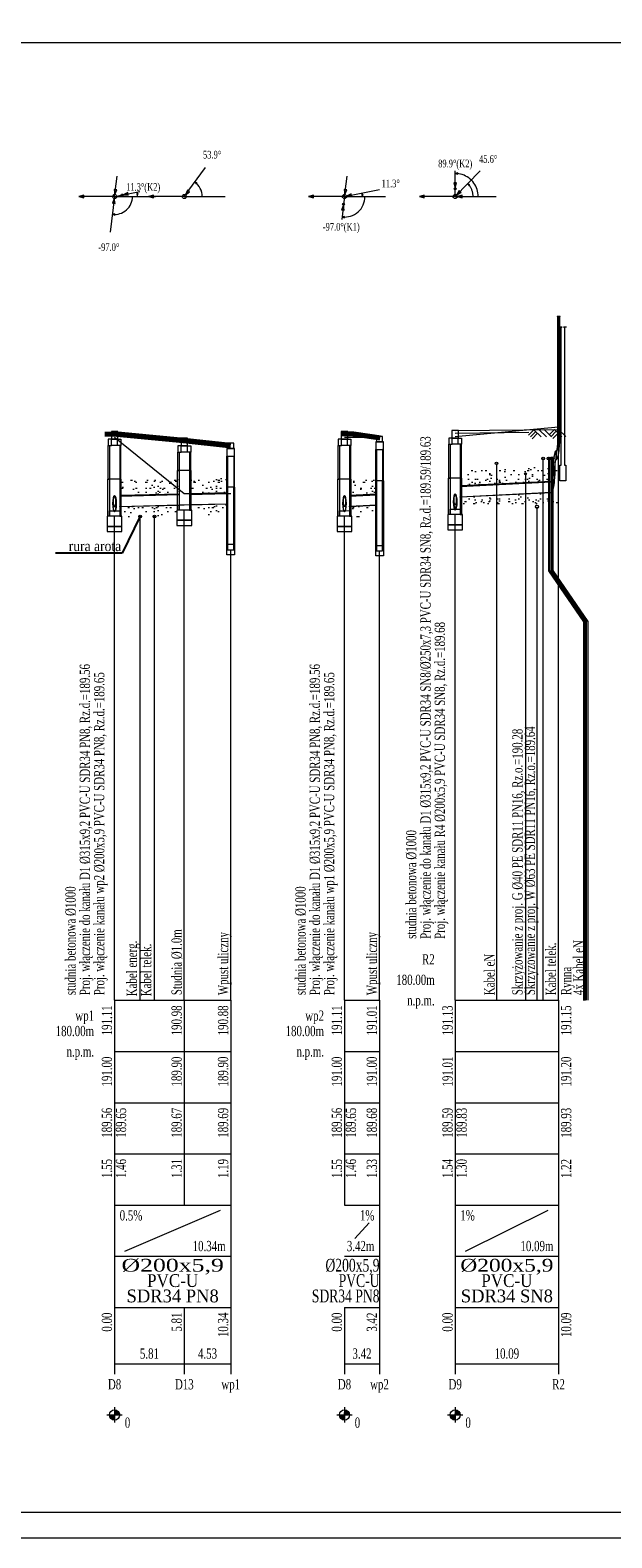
# Model space of a CAD drawing. Header units: metres. Extents: x 179 to 4242, y -694 to 805.
# Tile 5 of 25: x 939 to 1053, y -302 to -8. Entities that reach past the tile are written whole.
import ezdxf
from ezdxf import colors
from ezdxf.entities.mleader import LeaderData, LeaderLine
from ezdxf.enums import TextEntityAlignment as Align
from ezdxf.math import Vec2, Vec3

# ---------------------------------------------------------------- set-up
doc = ezdxf.new("R2010")
doc.units = ezdxf.units.M
doc.header["$LTSCALE"] = 2
for name, color, linetype, lineweight in [('Budynki', 7, 'Continuous', 0), ('Liczby', 7, 'Continuous', 0), ('Linie_opisowe', 7, 'Continuous', 0), ('Linie_tabeli', 7, 'Continuous', 0), ('Odcinki', 7, 'Continuous', 20), ('Opis_PZ', 7, 'Continuous', 0), ('Opis_skrz', 1, 'Continuous', 0), ('Opis_uzbr_n', 7, 'Continuous', 0), ('Opis_wl', 7, 'Continuous', 0), ('Osie', 7, 'Continuous', 0), ('Podsypki', 7, 'Continuous', 0), ('Teren_istn', 3, 'Continuous', 0), ('Teren_proj', 7, 'Continuous', 0), ('Uzbr_nadz', 7, 'Continuous', 0), ('Uzbr_podz', 7, 'Continuous', 0), ('warstwa_nr_0', 8, 'Continuous', 0), ('Wezly', 7, 'Continuous', 0), ('Wymiary', 7, 'Continuous', 0)]:
    doc.layers.add(name, color=color, linetype=linetype, lineweight=lineweight)
doc.styles.add('Garamond', font='GARA.TTF')
doc.styles.get("Standard").update_dxf_attribs({"font": 'GARA.TTF', "width": 0.8})
pattern_1 = [(0, (0, 594), (15.24, 3.81), [-1.905, 0, -5.715, 0]), (0, (0, 594.1905), (15.24, 3.81), [-0.762, 0, -2.667, 0, -1.3716, 0, -5.715, 0]), (0, (0, 594.381), (15.24, 3.81), [-0.381, 0, -1.905, 0, -1.905, 0, -4.191, 0, -1.3716, 0]), (0, (0, 594.5715), (15.24, 3.81), [-1.3716, 0, -6.096, 0]), (0, (0, 594.762), (15.24, 3.81), [-4.572, 0, -4.572, 0]), (0, (0, 594.9525), (15.24, 3.81), [-6.477, 0]), (0, (0, 595.143), (15.24, 3.81), [-1.905, 0, -8.382, 0]), (0, (0, 595.3335), (15.24, 3.81), [-2.667, 0, -1.524, 0]), (0, (0, 595.524), (15.24, 3.81), [-3.81, 0]), (0, (0, 595.905), (15.24, 3.81), [-0.5334, 0, -5.715, 0, -3.429, 0]), (0, (0, 596.0955), (15.24, 3.81), [-0.762, 0, -0.0762, 0, -1.905, 0]), (0, (0, 596.286), (15.24, 3.81), [-0.381, 0, -4.953, 0, -5.715, 0]), (0, (0, 596.4765), (15.24, 3.81), [-3.81, 0]), (0, (0, 596.667), (15.24, 3.81), [-1.905, 0, -8.001, 0]), (0, (0, 597.048), (15.24, 3.81), [-9.144, 0]), (0, (0, 597.2385), (15.24, 3.81), [-1.905, 0, -0.1524, 0, -2.667, 0]), (0, (0, 597.429), (15.24, 3.81), [-0.5334, 0, -3.81, 0, -1.524, 0, -2.667, 0, -3.048, 0]), (0, (0, 597.6195), (15.24, 3.81), [-1.143, 0, -1.524, 0, -3.81, 0, -0.1524, 0, -1.905, 0]), (0, (0, 597.81), (15.24, 3.81), [-3.81, 0])]

# ---------------------------------------------------------------- blocks, each defined once
blk = doc.blocks.new('_None')

msp = doc.modelspace()

# ---------------------------------------------------------------- hatches: boundary and pattern name
at = {"layer": 'Podsypki'}
h = msp.add_hatch(dxfattribs=at)
h.set_pattern_fill('SCREED', color=256, scale=0.3, style=0)
h.set_pattern_definition(pattern_1)
h.paths.add_polyline_path([(1023.289, -96.521), (1029.159, -96.227), (1029.159, -93.227), (1023.289, -93.521)])
h = msp.add_hatch(dxfattribs=at)
h.set_pattern_fill('SCREED', color=256, scale=0.3, style=0)
h.set_pattern_definition(pattern_1)
h.paths.add_polyline_path([(1029.159, -96.227), (1030.049, -96.183), (1030.049, -93.183), (1029.159, -93.227)])
h = msp.add_hatch(dxfattribs=at)
h.set_pattern_fill('SCREED', color=256, scale=0.3, style=0)
h.set_pattern_definition(pattern_1)
h.paths.add_polyline_path([(1035.701, -95.9), (1040.749, -95.648), (1040.749, -92.648), (1030.049, -93.183), (1030.049, -96.183)])
h.paths.add_polyline_path([(1035.109, -93.901, -2.4142136), (1035.359, -93.651, -0.4142136)], flags=16)
h.paths.add_polyline_path([(1035.701, -94.348, -2.4142136), (1035.892, -94.157, -0.4142136)], flags=16)
h = msp.add_hatch(dxfattribs=at)
h.set_pattern_fill('SCREED', color=256, scale=0.3, style=0)
h.set_pattern_definition(pattern_1)
h.paths.add_polyline_path([(1042.157, -95.578), (1042.157, -92.578), (1041.424, -92.614), (1041.422, -92.75), (1041.422, -94.495), (1041.414, -94.976), (1041.392, -95.445), (1041.377, -95.619), (1041.361, -95.617)])
h = msp.add_hatch(dxfattribs=at)
h.set_pattern_fill('SCREED', color=256, scale=0.3, style=0)
h.paths.add_polyline_path([(956.775, -98.415), (967.755, -98.14), (967.755, -96.934), (965.6, -95.194), (956.775, -95.415)])
h.paths.add_polyline_path([(967.755, -100.34), (956.775, -100.615), (956.775, -102.411), (956.895, -102.411), (956.895, -102.615), (967.635, -102.34), (967.635, -101.232), (967.635, -101.207), (967.755, -101.207)])
h.paths.add_polyline_path([(977.348, -100.1), (970.395, -100.274), (970.395, -101.207), (970.515, -101.207), (970.515, -102.274), (977.276, -102.1), (977.348, -102.1)])
h.paths.add_polyline_path([(977.348, -97.9), (977.348, -94.9), (970.395, -95.074), (970.395, -98), (973.361, -98)])
h.paths.add_polyline_path([(967.755, -95.14), (965.6, -95.194), (967.755, -96.934)])
h = msp.add_hatch(dxfattribs=at)
h.set_pattern_fill('SCREED', color=256, scale=0.3, style=0)
h.paths.add_polyline_path([(1001.676, -98.382), (1006.4, -98.146), (1006.4, -95.145), (1001.676, -95.382)])
h.paths.add_polyline_path([(1006.4, -100.346), (1001.676, -100.582), (1001.676, -102.411), (1001.796, -102.411), (1001.796, -102.582), (1006.328, -102.346), (1006.4, -102.346)])
h = msp.add_hatch(dxfattribs=at)
h.set_pattern_fill('SCREED', color=256, scale=0.3, style=0)
h.set_pattern_definition(pattern_1)
h.paths.add_polyline_path([(1029.159, -98.428), (1023.289, -98.721), (1023.289, -100.721), (1023.409, -100.721), (1029.159, -100.432)])
h = msp.add_hatch(dxfattribs=at)
h.set_pattern_fill('SCREED', color=256, scale=0.3, style=0)
h.set_pattern_definition(pattern_1)
h.paths.add_polyline_path([(1035.109, -98.13), (1030.049, -98.383), (1030.049, -100.387), (1035.109, -100.132)])
h = msp.add_hatch(dxfattribs=at)
h.set_pattern_fill('SCREED', color=256, scale=0.3, style=0)
h.set_pattern_definition(pattern_1)
h.paths.add_polyline_path([(1035.701, -98.1), (1035.109, -98.13), (1035.109, -100.132), (1035.701, -100.102)])
h = msp.add_hatch(dxfattribs=at)
h.set_pattern_fill('SCREED', color=256, scale=0.3, style=0)
h.set_pattern_definition(pattern_1)
h.paths.add_polyline_path([(1040.749, -97.848), (1035.701, -98.1), (1035.701, -100.102), (1040.749, -99.848)])
h = msp.add_hatch(dxfattribs=at)
h.set_pattern_fill('SCREED', color=256, scale=0.3, style=0)
h.set_pattern_definition(pattern_1)
h.paths.add_polyline_path([(1042.157, -99.778), (1042.157, -97.778), (1041.029, -97.834), (1041.029, -99.834)])

# ---------------------------------------------------------------- linework, layer by layer
at = {"layer": 'Budynki'}
msp.add_lwpolyline([(1043.692, -65.5), (1043.092, -65.5), (1043.292, -65.5), (1043.292, -92.5), (1043.592, -92.5), (1043.592, -95.5), (1042.992, -95.5), (1042.992, -95.5), (1042.392, -95.5), (1042.392, -92.5), (1042.692, -92.5), (1042.692, -65.5), (1042.892, -65.5), (1042.292, -65.5)], dxfattribs=at)
at = {"layer": 'Liczby'}
for p, q in [((955.455, -276.5), (955.455, -279.5)), ((1000.356, -276.5), (1000.356, -279.5)), ((1021.969, -276.5), (1021.969, -279.5)), ((953.955, -278), (956.955, -278)), ((954.457, -278.07), (956.452, -277.93)), ((954.465, -278.139), (956.445, -277.861)), ((954.477, -278.208), (956.433, -277.792)), ((954.494, -278.276), (956.416, -277.724)), ((954.515, -278.342), (956.395, -277.658)), ((954.541, -278.407), (956.368, -277.593)), ((954.572, -278.469), (956.338, -277.531)), ((954.607, -278.53), (956.303, -277.47)), ((954.646, -278.588), (956.264, -277.412)), ((954.689, -278.643), (956.221, -277.357)), ((954.736, -278.695), (956.174, -277.305)), ((954.786, -278.743), (956.124, -277.257)), ((954.839, -278.788), (956.071, -277.212)), ((954.896, -278.829), (956.014, -277.171)), ((954.955, -278.866), (955.955, -277.134)), ((955.016, -278.899), (955.893, -277.101)), ((955.08, -278.927), (955.829, -277.073)), ((955.146, -278.951), (955.764, -277.049)), ((955.213, -278.97), (955.697, -277.03)), ((955.281, -278.985), (955.628, -277.015)), ((955.35, -278.995), (955.559, -277.005)), ((955.42, -278.999), (955.49, -277.001)), ((998.856, -278), (1001.856, -278)), ((999.359, -278.07), (1001.354, -277.93)), ((999.366, -278.139), (1001.347, -277.861)), ((999.378, -278.208), (1001.334, -277.792)), ((999.395, -278.276), (1001.318, -277.724)), ((999.417, -278.342), (1001.296, -277.658)), ((999.443, -278.407), (1001.27, -277.593)), ((999.473, -278.469), (1001.239, -277.531)), ((999.508, -278.53), (1001.204, -277.47)), ((999.547, -278.588), (1001.165, -277.412)), ((999.59, -278.643), (1001.122, -277.357)), ((999.637, -278.695), (1001.076, -277.305)), ((999.687, -278.743), (1001.025, -277.257)), ((999.741, -278.788), (1000.972, -277.212)), ((999.797, -278.829), (1000.916, -277.171)), ((999.856, -278.866), (1000.856, -277.134)), ((999.918, -278.899), (1000.795, -277.101)), ((999.982, -278.927), (1000.731, -277.073)), ((1000.047, -278.951), (1000.665, -277.049)), ((1000.114, -278.97), (1000.598, -277.03)), ((1000.183, -278.985), (1000.53, -277.015)), ((1000.252, -278.995), (1000.461, -277.005)), ((1000.321, -278.999), (1000.391, -277.001)), ((1020.469, -278), (1023.469, -278)), ((1020.971, -278.07), (1022.966, -277.93)), ((1020.978, -278.139), (1022.959, -277.861)), ((1020.991, -278.208), (1022.947, -277.792)), ((1021.007, -278.276), (1022.93, -277.724)), ((1021.029, -278.342), (1022.908, -277.658)), ((1021.055, -278.407), (1022.882, -277.593)), ((1021.086, -278.469), (1022.852, -277.531)), ((1021.121, -278.53), (1022.817, -277.47)), ((1021.16, -278.588), (1022.778, -277.412)), ((1021.203, -278.643), (1022.735, -277.357)), ((1021.249, -278.695), (1022.688, -277.305)), ((1021.3, -278.743), (1022.638, -277.257)), ((1021.353, -278.788), (1022.584, -277.212)), ((1021.409, -278.829), (1022.528, -277.171)), ((1021.469, -278.866), (1022.469, -277.134)), ((1021.53, -278.899), (1022.407, -277.101)), ((1021.594, -278.927), (1022.343, -277.073)), ((1021.66, -278.951), (1022.278, -277.049)), ((1021.727, -278.97), (1022.211, -277.03)), ((1021.795, -278.985), (1022.142, -277.015)), ((1021.864, -278.995), (1022.073, -277.005)), ((1021.934, -278.999), (1022.004, -277.001))]:
    msp.add_line(p, q, dxfattribs=at)
for centre in [(955.455, -278), (1000.356, -278), (1021.969, -278)]:
    msp.add_circle(centre, 1, dxfattribs=at)
at = {"layer": 'Linie_opisowe'}
for points in [[(1040.189, -91.182), (1040.189, -113.092), (1046.997, -123.092), (1046.997, -197.052)], [(1040.469, -91.156), (1040.469, -113.066), (1047.277, -123.066), (1047.277, -197.026)], [(1040.749, -91.13), (1040.749, -113.04), (1047.557, -123.04), (1047.557, -197)], [(1041.029, -91.104), (1041.029, -113.04), (1047.857, -123.04), (1047.857, -197)], [(1030.049, -92.118), (1030.049, -197)], [(1035.701, -94.157), (1035.701, -197)], [(1037.941, -100.593), (1037.941, -197)]]:
    msp.add_lwpolyline(points, dxfattribs=at)
at = {"layer": 'Linie_tabeli'}
for p, q in [((955.455, -197), (978.14, -197)), ((955.455, -197), (955.455, -207)), ((955.455, -197), (955.455, -268)), ((969.075, -197), (969.075, -207)), ((978.14, -197), (978.14, -207)), ((978.14, -197), (978.14, -268)), ((1000.356, -197), (1007.192, -197)), ((1000.356, -197), (1000.356, -207)), ((1000.356, -197), (1000.356, -237)), ((1007.192, -197), (1007.192, -207)), ((1007.192, -197), (1007.192, -268)), ((1021.969, -197), (1042.157, -197)), ((1021.969, -197), (1021.969, -207)), ((1021.969, -197), (1021.969, -268)), ((1042.157, -197), (1042.157, -207)), ((1042.157, -197), (1042.157, -268)), ((955.455, -207), (978.14, -207)), ((955.455, -207), (955.455, -237)), ((969.075, -207), (969.075, -237)), ((978.14, -207), (978.14, -237)), ((1000.356, -207), (1007.192, -207)), ((1000.356, -207), (1000.356, -237)), ((1007.192, -207), (1007.192, -237)), ((1021.969, -207), (1042.157, -207)), ((1021.969, -207), (1021.969, -237)), ((1042.157, -207), (1042.157, -237)), ((955.455, -217), (978.14, -217)), ((1000.356, -217), (1007.192, -217)), ((1021.969, -217), (1042.157, -217)), ((955.455, -227), (978.14, -227)), ((1000.356, -227), (1007.192, -227)), ((1021.969, -227), (1042.157, -227)), ((955.455, -237), (978.14, -237)), ((955.455, -237), (955.455, -247)), ((957.455, -246), (976.14, -238)), ((978.14, -237), (978.14, -247)), ((1000.356, -237), (1007.192, -237)), ((1021.969, -237), (1042.157, -237)), ((1021.969, -237), (1021.969, -247)), ((1023.969, -246), (1040.157, -238)), ((1042.157, -237), (1042.157, -247)), ((1002.356, -243.5), (1005.192, -240.5)), ((955.455, -247), (978.14, -247)), ((978.14, -247), (978.14, -257)), ((1000.356, -247), (1007.192, -247)), ((1007.192, -247), (1007.192, -257)), ((1021.969, -247), (1042.157, -247)), ((1042.157, -247), (1042.157, -257)), ((955.455, -257), (978.14, -257)), ((955.455, -257), (955.455, -270)), ((969.075, -257), (969.075, -270)), ((978.14, -257), (978.14, -270)), ((1000.356, -257), (1007.192, -257)), ((1000.356, -257), (1000.356, -270)), ((1000.356, -257), (1000.356, -268)), ((1007.192, -257), (1007.192, -270)), ((1021.969, -257), (1042.157, -257)), ((1021.969, -257), (1021.969, -270)), ((1042.157, -257), (1042.157, -270)), ((955.455, -268), (978.14, -268)), ((1000.356, -268), (1007.192, -268)), ((1021.969, -268), (1042.157, -268))]:
    msp.add_line(p, q, dxfattribs=at)
msp.add_lwpolyline([(521.299, -297), (1571.787, -297), (1571.787, -10), (521.299, -10)], close=True, dxfattribs=at)
for points in [[(1042.157, -197), (1042.157, -85.5)], [(1039.157, -197), (1039.157, -91.182)], [(955.455, -197), (955.455, -102.431)], [(960.455, -197), (960.455, -102.431)], [(960.455, -197), (960.455, -102.431)], [(963.255, -197), (963.255, -102.431)], [(969.075, -197), (969.075, -101.232)], [(1000.356, -197), (1000.356, -102.431)], [(1021.969, -197), (1021.969, -102.107)], [(978.14, -197), (978.14, -108.981)], [(1007.192, -197), (1007.192, -109.206)]]:
    msp.add_lwpolyline(points, dxfattribs=at)
at = {"layer": 'Odcinki'}
for points in [[(1022.969, -96.637), (1040.807, -95.745), (1040.807, -95.645), (1022.969, -96.537)], [(956.455, -98.523), (968.075, -98.232), (968.075, -98.132), (956.455, -98.423)], [(970.075, -98.182), (977.54, -97.995), (977.54, -97.895), (970.075, -98.082)], [(970.075, -100.182), (977.54, -99.995), (977.54, -100.096), (970.075, -100.282)], [(1001.356, -98.498), (1006.592, -98.236), (1006.592, -98.136), (1001.356, -98.398)], [(1022.969, -98.637), (1040.807, -97.745), (1040.807, -97.845), (1022.969, -98.737)], [(956.455, -100.523), (968.075, -100.232), (968.075, -100.332), (956.455, -100.623)], [(1001.356, -100.498), (1006.592, -100.236), (1006.592, -100.336), (1001.356, -100.598)]]:
    msp.add_lwpolyline(points, close=True, dxfattribs=at)
at = {"layer": 'Opis_wl'}
for centre, major_axis, ratio in [((955.455, -99.98), (0, -1.575), 0.2), ((955.455, -99.98), (0, -1.432), 0.2000279), ((955.455, -99.548), (0, -1.1), 0.2), ((955.455, -99.548), (0, -1), 0.2), ((1000.356, -99.98), (0, -1.575), 0.2), ((1000.356, -99.98), (0, -1.432), 0.2000279), ((1000.356, -99.548), (0, -1.1), 0.2), ((1000.356, -99.548), (0, -1), 0.2), ((1021.969, -99.655), (0, -1.575), 0.2), ((1021.969, -99.655), (0, -1.432), 0.2), ((1021.969, -99.473), (0, -1.375), 0.2), ((1021.969, -99.473), (0, -1.25), 0.2), ((1021.969, -99.223), (0, -1.1), 0.2), ((1021.969, -99.223), (0, -1), 0.2)]:
    msp.add_ellipse(centre, major_axis=major_axis, ratio=ratio, dxfattribs=at)
at = {"layer": 'Osie'}
for p, q in [((955.455, -40), (963.455, -40)), ((969.075, -40), (977.075, -40)), ((1000.356, -40), (1008.356, -40)), ((1021.969, -40), (1029.969, -40))]:
    msp.add_line(p, q, dxfattribs=at)
at = {"layer": 'Teren_istn'}
for points in [[(1021.969, -86.864), (1042.157, -85)], [(955.455, -87), (969.075, -98), (978.14, -98)], [(1000.356, -87), (1007.192, -87)]]:
    msp.add_lwpolyline(points, dxfattribs=at)
at = {"layer": 'Teren_proj'}
for points in [[(955.455, -85.9), (969.075, -87.2), (978.14, -88.2)], [(1000.356, -85.9), (1007.192, -86.9)], [(1021.969, -85.7), (1042.157, -85.5)]]:
    msp.add_lwpolyline(points, dxfattribs=at)
at = {"layer": 'Uzbr_nadz'}
for p, q in [((1037.349, -85.548), (1036.299, -86.619)), ((1037.706, -85.898), (1036.656, -86.969)), ((1038.063, -86.248), (1037.013, -87.319)), ((1037.349, -85.548), (1038.777, -86.948)), ((1038.349, -85.538), (1039.777, -86.938)), ((1039.349, -85.528), (1040.777, -86.928)), ((1041.349, -85.508), (1040.299, -86.579)), ((1041.706, -85.858), (1040.656, -86.929)), ((1042.063, -86.208), (1041.013, -87.279)), ((1041.349, -85.508), (1042.777, -86.908)), ((1042.129, -85.5), (1043.557, -86.9))]:
    msp.add_line(p, q, dxfattribs=at)
at = {"layer": 'Uzbr_nadz', "const_width": 1}
for points in [[(953.551, -86.4), (955.455, -86.4), (969.075, -87.7), (978.14, -88.7)], [(999.649, -86.35), (1001.866, -86.35), (1007.329, -87.149)]]:
    msp.add_lwpolyline(points, dxfattribs=at)
at = {"layer": 'Uzbr_nadz'}
msp.add_lwpolyline([(1021.969, -86.2), (1036.349, -86.058)], dxfattribs=at)
at = {"layer": 'Uzbr_podz'}
for centre, radius in [((1039.157, -91.182), 0.25), ((1040.189, -91.182), 0.25), ((1040.469, -91.156), 0.25), ((1040.749, -91.13), 0.25), ((1041.029, -91.104), 0.25), ((1030.049, -92.118), 0.25), ((1035.701, -94.157), 0.2), ((1035.701, -94.157), 0.191), ((960.455, -102.485), 0.25), ((963.255, -102.485), 0.25), ((1037.941, -100.593), 0.315), ((1037.941, -100.593), 0.3)]:
    msp.add_circle(centre, radius, dxfattribs=at)
at = {"layer": 'warstwa_nr_0'}
msp.add_lwpolyline([(496.299, -302), (1576.787, -302), (1576.787, -5), (496.299, -5)], close=True, dxfattribs=at)
at = {"layer": 'Wezly'}
for p, q in [((956.055, -87.4), (954.855, -87.4)), ((1000.956, -87.4), (999.756, -87.4)), ((1022.569, -87.2), (1021.369, -87.2)), ((1041.977, -88.25), (1042.337, -88.25)), ((956.055, -88.6), (954.855, -88.6)), ((969.675, -88.7), (968.475, -88.7)), ((969.675, -89.9), (968.475, -89.9)), ((1000.956, -88.6), (999.756, -88.6)), ((1022.569, -88.4), (1021.369, -88.4)), ((1041.707, -91.4), (1041.707, -89.6)), ((1041.707, -89.6), (1041.707, -91.4)), ((970.195, -93.5), (967.955, -93.5)), ((1041.437, -92.75), (1041.077, -92.75)), ((956.575, -95.2), (954.335, -95.2)), ((978.74, -96.8), (977.54, -96.8)), ((1001.476, -95.2), (999.236, -95.2)), ((1007.792, -95.5), (1006.592, -95.5)), ((1023.089, -95), (1020.849, -95)), ((1040.807, -95.845), (1040.807, -97.645)), ((1041.077, -94.495), (1041.437, -94.495))]:
    msp.add_line(p, q, dxfattribs=at)
for points in [[(1041.857, -63.5), (1042.457, -63.5), (1042.457, -63.4), (1041.857, -63.4)], [(1042.007, -88.25), (1042.007, -63.5), (1041.992, -63.5), (1041.992, -88.25)], [(1042.307, -88.25), (1042.307, -63.5), (1042.322, -63.5), (1042.322, -88.25)], [(954.855, -87.4), (954.205, -87.4), (954.205, -88.6), (954.855, -88.6)], [(954.831, -87.4), (956.079, -87.4), (956.079, -85.9), (954.831, -85.9)], [(956.055, -87.4), (956.705, -87.4), (956.705, -88.6), (956.055, -88.6)], [(968.451, -88.7), (969.699, -88.7), (969.699, -87.2), (968.451, -87.2)], [(977.54, -89.2), (978.74, -89.2), (978.74, -88.2), (977.54, -88.2)], [(999.756, -87.4), (999.106, -87.4), (999.106, -88.6), (999.756, -88.6)], [(999.732, -87.4), (1000.98, -87.4), (1000.98, -85.9), (999.732, -85.9)], [(1000.956, -87.4), (1001.606, -87.4), (1001.606, -88.6), (1000.956, -88.6)], [(1006.442, -89.4), (1007.942, -89.4), (1007.942, -87.9), (1006.442, -87.9)], [(1006.592, -87.9), (1007.792, -87.9), (1007.792, -86.9), (1006.592, -86.9)], [(1021.369, -87.2), (1020.719, -87.2), (1020.719, -88.4), (1021.369, -88.4)], [(1021.345, -87.2), (1022.593, -87.2), (1022.593, -85.7), (1021.345, -85.7)], [(1022.569, -87.2), (1023.219, -87.2), (1023.219, -88.4), (1022.569, -88.4)], [(954.455, -95.2), (954.205, -95.2), (954.205, -88.6), (954.455, -88.6)], [(956.455, -95.2), (956.705, -95.2), (956.705, -88.6), (956.455, -88.6)], [(968.475, -88.7), (967.825, -88.7), (967.825, -89.9), (968.475, -89.9)], [(968.075, -93.5), (967.825, -93.5), (967.825, -89.9), (968.075, -89.9)], [(969.675, -88.7), (970.325, -88.7), (970.325, -89.9), (969.675, -89.9)], [(970.075, -93.5), (970.325, -93.5), (970.325, -89.9), (970.075, -89.9)], [(977.39, -90.7), (978.89, -90.7), (978.89, -89.2), (977.39, -89.2)], [(977.54, -96.8), (977.39, -96.8), (977.39, -90.7), (977.54, -90.7)], [(978.74, -96.8), (978.89, -96.8), (978.89, -90.7), (978.74, -90.7)], [(999.356, -95.2), (999.106, -95.2), (999.106, -88.6), (999.356, -88.6)], [(1001.356, -95.2), (1001.606, -95.2), (1001.606, -88.6), (1001.356, -88.6)], [(1006.592, -95.5), (1006.442, -95.5), (1006.442, -89.4), (1006.592, -89.4)], [(1007.792, -95.5), (1007.942, -95.5), (1007.942, -89.4), (1007.792, -89.4)], [(1020.969, -95), (1020.719, -95), (1020.719, -88.4), (1020.969, -88.4)], [(1022.969, -95), (1023.219, -95), (1023.219, -88.4), (1022.969, -88.4)], [(968.075, -101.232), (967.755, -101.232), (967.755, -93.5), (968.075, -93.5)], [(970.075, -101.232), (970.395, -101.232), (970.395, -93.5), (970.075, -93.5)], [(1041.107, -94.495), (1041.107, -92.75), (1041.092, -92.75), (1041.092, -94.495)], [(1041.407, -94.495), (1041.407, -92.75), (1041.422, -92.75), (1041.422, -94.495)], [(954.455, -102.431), (954.135, -102.431), (954.135, -95.2), (954.455, -95.2)], [(956.455, -102.431), (956.775, -102.431), (956.775, -95.2), (956.455, -95.2)], [(978.14, -108.981), (978.74, -108.981), (978.74, -96.8), (978.79, -96.8), (978.89, -96.8), (978.89, -109.981), (978.14, -109.981), (978.14, -109.981), (977.39, -109.981), (977.39, -96.8), (977.49, -96.8), (977.54, -96.8), (977.54, -108.981)], [(999.356, -102.431), (999.036, -102.431), (999.036, -95.2), (999.356, -95.2)], [(1001.356, -102.431), (1001.676, -102.431), (1001.676, -95.2), (1001.356, -95.2)], [(1007.192, -109.206), (1007.792, -109.206), (1007.792, -95.5), (1007.842, -95.5), (1007.942, -95.5), (1007.942, -110.206), (1007.192, -110.206), (1007.192, -110.206), (1006.442, -110.206), (1006.442, -95.5), (1006.542, -95.5), (1006.592, -95.5), (1006.592, -109.206)], [(1020.969, -102.107), (1020.649, -102.107), (1020.649, -95), (1020.969, -95)], [(1022.969, -102.107), (1023.289, -102.107), (1023.289, -95), (1022.969, -95)], [(954.015, -104.431), (956.895, -104.431), (956.895, -102.431), (954.015, -102.431)], [(955.455, -102.431), (954.455, -102.431), (954.455, -101.411), (955.455, -101.411), (956.455, -101.383), (956.455, -102.431)], [(967.635, -103.232), (970.515, -103.232), (970.515, -101.232), (967.635, -101.232)], [(969.075, -101.232), (968.075, -101.232), (968.075, -100.232), (969.075, -100.207), (970.075, -100.182), (970.075, -101.232)], [(998.916, -104.431), (1001.796, -104.431), (1001.796, -102.431), (998.916, -102.431)], [(1000.356, -102.431), (999.356, -102.431), (999.356, -101.411), (1000.356, -101.411), (1001.356, -101.358), (1001.356, -102.431)], [(1020.529, -104.107), (1023.409, -104.107), (1023.409, -102.107), (1020.529, -102.107)], [(1021.969, -102.107), (1020.969, -102.107), (1020.969, -101.087), (1021.969, -101.087), (1022.969, -101.037), (1022.969, -102.107)], [(954.015, -105.431), (956.895, -105.431), (956.895, -104.431), (954.015, -104.431)], [(967.635, -104.232), (970.515, -104.232), (970.515, -103.232), (967.635, -103.232)], [(998.916, -105.431), (1001.796, -105.431), (1001.796, -104.431), (998.916, -104.431)], [(1020.529, -105.107), (1023.409, -105.107), (1023.409, -104.107), (1020.529, -104.107)], [(977.54, -108.981), (978.74, -108.981), (978.74, -107.981), (977.54, -107.981)], [(1006.592, -109.206), (1007.792, -109.206), (1007.792, -108.206), (1006.592, -108.206)]]:
    msp.add_lwpolyline(points, close=True, dxfattribs=at)
for points in [[(1041.707, -89.75), (1041.754, -89.731), (1041.799, -89.677), (1041.843, -89.587), (1041.883, -89.464), (1041.919, -89.311), (1041.949, -89.132), (1041.974, -88.931), (1041.992, -88.714), (1042.003, -88.485), (1042.007, -88.25)], [(1041.707, -89.675), (1041.751, -89.658), (1041.795, -89.605), (1041.836, -89.52), (1041.874, -89.403), (1041.908, -89.258), (1041.937, -89.088), (1041.961, -88.897), (1041.978, -88.69), (1041.988, -88.473), (1041.992, -88.25)], [(1041.707, -91.25), (1041.801, -91.213), (1041.892, -91.103), (1041.979, -90.923), (1042.059, -90.677), (1042.131, -90.371), (1042.192, -90.013), (1042.241, -89.612), (1042.277, -89.177), (1042.299, -88.719), (1042.307, -88.25)], [(1041.707, -91.325), (1041.803, -91.287), (1041.897, -91.174), (1041.986, -90.99), (1042.068, -90.738), (1042.142, -90.424), (1042.204, -90.057), (1042.255, -89.646), (1042.292, -89.2), (1042.314, -88.731), (1042.322, -88.25)], [(1041.707, -89.675), (1041.61, -89.713), (1041.517, -89.826), (1041.427, -90.01), (1041.345, -90.262), (1041.272, -90.576), (1041.209, -90.943), (1041.159, -91.354), (1041.122, -91.8), (1041.099, -92.269), (1041.092, -92.75)], [(1041.707, -89.75), (1041.613, -89.787), (1041.521, -89.897), (1041.434, -90.077), (1041.354, -90.323), (1041.282, -90.629), (1041.221, -90.987), (1041.172, -91.388), (1041.136, -91.823), (1041.114, -92.281), (1041.107, -92.75)], [(1041.707, -91.25), (1041.66, -91.269), (1041.614, -91.323), (1041.57, -91.413), (1041.53, -91.536), (1041.495, -91.689), (1041.464, -91.868), (1041.439, -92.069), (1041.421, -92.286), (1041.41, -92.515), (1041.407, -92.75)], [(1041.707, -91.325), (1041.662, -91.342), (1041.619, -91.395), (1041.577, -91.48), (1041.539, -91.597), (1041.505, -91.742), (1041.476, -91.912), (1041.453, -92.103), (1041.436, -92.31), (1041.425, -92.527), (1041.422, -92.75)], [(1040.807, -95.995), (1040.854, -95.977), (1040.899, -95.922), (1040.943, -95.832), (1040.983, -95.709), (1041.019, -95.556), (1041.049, -95.377), (1041.074, -95.176), (1041.092, -94.959), (1041.103, -94.73), (1041.107, -94.495)], [(1040.807, -95.92), (1040.851, -95.903), (1040.895, -95.85), (1040.936, -95.765), (1040.974, -95.648), (1041.008, -95.503), (1041.037, -95.333), (1041.061, -95.142), (1041.078, -94.935), (1041.088, -94.718), (1041.092, -94.495)], [(1040.807, -97.495), (1040.901, -97.458), (1040.992, -97.348), (1041.079, -97.168), (1041.159, -96.922), (1041.231, -96.616), (1041.292, -96.258), (1041.341, -95.857), (1041.377, -95.422), (1041.399, -94.964), (1041.407, -94.495)], [(1040.807, -97.57), (1040.903, -97.532), (1040.997, -97.42), (1041.086, -97.235), (1041.168, -96.983), (1041.242, -96.669), (1041.304, -96.303), (1041.355, -95.891), (1041.392, -95.445), (1041.414, -94.976), (1041.422, -94.495)]]:
    msp.add_lwpolyline(points, dxfattribs=at)
at = {"layer": 'Wymiary'}
for p, q in [((969.075, -40), (973.202, -34.346)), ((1021.969, -40), (1021.975, -35)), ((1021.969, -40), (1026.868, -35)), ((955.455, -40), (955.942, -36.03)), ((1000.356, -40), (1000.844, -36.03)), ((955.455, -40), (948.455, -40)), ((955.455, -40), (954.596, -46.947)), ((955.455, -40), (960.357, -39.017)), ((969.075, -40), (962.075, -40)), ((1000.356, -40), (993.356, -40)), ((1000.356, -40), (999.804, -44.466)), ((1000.356, -40), (1007.22, -38.624)), ((1021.969, -40), (1014.969, -40)), ((1021.969, -40), (1025.969, -39.997))]:
    msp.add_line(p, q, dxfattribs=at)
for points in [[(971.138, -37.173), (971.452, -37.562), (971.604, -37.353)], [(1021.971, -38.3), (1022.231, -37.334), (1021.713, -37.334)], [(1021.974, -35.5), (1022.457, -35.63), (1022.457, -35.371)], [(1024.418, -37.5), (1024.673, -37.931), (1024.854, -37.746)], [(948.455, -40), (949.421, -40.259), (949.421, -39.741)], [(955.406, -40.397), (955.03, -41.324), (955.544, -41.387)], [(955.504, -39.603), (955.878, -38.676), (955.364, -38.613)], [(957.122, -39.666), (958.12, -39.73), (958.018, -39.222)], [(959.867, -39.115), (959.835, -39.614), (960.089, -39.563)], [(962.075, -40), (963.041, -40.259), (963.041, -39.741)], [(969.31, -39.677), (970.089, -39.049), (969.671, -38.744)], [(993.356, -40), (994.322, -40.259), (994.322, -39.741)], [(1000.405, -39.603), (1000.78, -38.676), (1000.266, -38.613)], [(1000.749, -39.921), (1001.747, -39.985), (1001.645, -39.478)], [(1003.788, -39.312), (1003.756, -39.811), (1004.01, -39.76)], [(1014.969, -40), (1015.935, -40.259), (1015.935, -39.741)], [(1022.249, -39.714), (1023.11, -39.206), (1022.74, -38.843)], [(1022.369, -40), (1023.335, -40.258), (1023.334, -39.74)], [(955.026, -43.474), (955.489, -43.661), (955.521, -43.404)], [(1000.148, -41.687), (999.773, -42.614), (1000.286, -42.678)], [(999.866, -43.97), (1000.329, -44.157), (1000.361, -43.901)]]:
    msp.add_lwpolyline(points, close=True, dxfattribs=at)
for points in [[(1026.469, -40), (1026.455, -39.647), (1026.413, -39.297), (1026.345, -38.95), (1026.249, -38.611), (1026.127, -38.279), (1025.979, -37.958), (1025.807, -37.65), (1025.611, -37.357), (1025.392, -37.079), (1025.153, -36.82), (1024.893, -36.58), (1024.616, -36.361), (1024.323, -36.165), (1024.015, -35.992), (1023.695, -35.844), (1023.363, -35.722), (1023.024, -35.625), (1022.678, -35.556), (1022.327, -35.514), (1021.974, -35.5)], [(1025.469, -40), (1025.466, -39.861), (1025.458, -39.722), (1025.444, -39.583), (1025.424, -39.446), (1025.4, -39.308), (1025.369, -39.173), (1025.334, -39.038), (1025.293, -38.905), (1025.247, -38.774), (1025.195, -38.644), (1025.139, -38.517), (1025.077, -38.392), (1025.011, -38.27), (1024.94, -38.15), (1024.864, -38.033), (1024.783, -37.92), (1024.698, -37.81), (1024.609, -37.703), (1024.516, -37.6), (1024.418, -37.5)]]:
    msp.add_lwpolyline(points, dxfattribs=at)
for centre, radius in [((955.455, -40), 0.4), ((956.926, -39.705), 0.2), ((969.075, -40), 0.4), ((1000.356, -40), 0.4), ((1021.969, -40), 0.4), ((1021.97, -38.5), 0.2), ((1000.172, -41.489), 0.2)]:
    msp.add_circle(centre, radius, dxfattribs=at)
for centre, radius, start, end in [((969.074, -40), 3.5, 0.00412, 53.87261), ((955.455, -40), 3.5, 262.95668, 359.99975), ((955.462, -39.999), 4.493, 359.99329, 11.35224), ((1000.356, -40), 4, 262.95414, 0.00079), ((1000.359, -40), 3.498, 359.99415, 11.3413)]:
    msp.add_arc(centre, radius, start, end, dxfattribs=at)

# ---------------------------------------------------------------- texts
at = {"layer": 'Liczby', "width": 0.8}
for s, height, p in [('53.9%%D', 1.5, (974.499, -32.569)), ('45.6%%D', 1.5, (1028.408, -33.429)), ('89.9%%D(K2)', 1.5, (1021.976, -34.3)), ('11.3%%D(K2)', 1.5, (961.044, -38.879)), ('11.3%%D', 1.5, (1009.377, -38.191)), ('-97.0%%D(K1)', 1.5, (999.719, -46.661)), ('-97.0%%D', 1.5, (954.327, -50.631)), ('5.81', 2, (962.265, -267)), ('4.53', 2, (973.607, -267)), ('3.42', 2, (1003.774, -267)), ('10.09', 2, (1032.063, -267)), ('D8', 2, (955.455, -273)), ('D13', 2, (969.075, -273)), ('wp1', 2, (978.14, -273)), ('D8', 2, (1000.356, -273)), ('wp2', 2, (1007.192, -273)), ('D9', 2, (1021.969, -273)), ('R2', 2, (1042.157, -273))]:
    msp.add_text(s, height=height, dxfattribs=at).set_placement(p, align=Align.CENTER)
for s, p in [('191.11', (954.955, -198)), ('190.98', (968.575, -198)), ('190.88', (977.64, -198)), ('191.11', (999.856, -198)), ('191.01', (1006.692, -198)), ('191.13', (1021.469, -198)), ('191.15', (1044.629, -198)), ('191.00', (954.955, -208)), ('189.90', (968.575, -208)), ('189.90', (977.64, -208)), ('191.00', (999.856, -208)), ('191.00', (1006.692, -208)), ('191.01', (1021.469, -208)), ('191.20', (1044.629, -208)), ('189.56', (954.955, -218)), ('189.65', (957.705, -218)), ('189.67', (968.575, -218)), ('189.69', (977.64, -218)), ('189.56', (999.856, -218)), ('189.65', (1002.606, -218)), ('189.68', (1006.692, -218)), ('189.59', (1021.469, -218)), ('189.83', (1024.219, -218)), ('189.93', (1044.629, -218)), ('1.55', (954.955, -228)), ('1.46', (957.705, -228)), ('1.31', (968.575, -228)), ('1.19', (977.64, -228)), ('1.55', (999.856, -228)), ('1.46', (1002.606, -228)), ('1.33', (1006.692, -228)), ('1.54', (1021.469, -228)), ('1.30', (1024.219, -228)), ('1.22', (1044.629, -228)), ('0.00', (954.955, -258)), ('5.81', (968.575, -258)), ('10.34', (977.64, -258)), ('0.00', (999.856, -258)), ('3.42', (1006.692, -258)), ('0.00', (1021.469, -258)), ('10.09', (1044.629, -258))]:
    msp.add_text(s, height=2, rotation=90, dxfattribs=at).set_placement(p, align=Align.RIGHT)
for s, p in [('0.5%', (956.455, -240)), ('1%', (1022.969, -240)), ('0', (957.455, -280.5)), ('0', (1002.356, -280.5)), ('0', (1023.969, -280.5))]:
    msp.add_text(s, height=2, dxfattribs=at).set_placement(p)
for s, height, p in [('1%', 2, (1006.192, -240)), ('10.34m', 2, (977.14, -246)), ('3.42m', 2, (1006.192, -246)), ('10.09m', 2, (1041.157, -246)), ('%%c200x5,9', 2.5, (1007.192, -250)), ('PVC-U', 2.5, (1007.192, -253)), ('SDR34 PN8', 2.5, (1007.192, -256))]:
    msp.add_text(s, height=height, dxfattribs=at).set_placement(p, align=Align.RIGHT)
at = {"layer": 'Liczby'}
for s, width, p, p2 in [('%%c200x5,9', 1.378406, (956.797, -250), (976.797, -250)), ('%%c200x5,9', 1.253523, (1022.969, -250), (1041.157, -250)), ('PVC-U', 0.905506, (961.797, -253), (971.797, -253)), ('PVC-U', 0.905506, (1027.063, -253), (1037.063, -253)), ('SDR34 PN8', 0.969903, (957.797, -256), (975.797, -256)), ('SDR34 SN8', 0.986802, (1023.063, -256), (1041.063, -256))]:
    msp.add_text(s, height=2.5, dxfattribs=dict(at, width=width)).set_placement(p, p2, align=Align.FIT)
at = {"layer": 'Linie_tabeli', "width": 0.8}
for s, p in [('R2', (1017.969, -190)), ('180.00m', (1017.969, -194)), ('n.p.m.', (1017.969, -198)), ('wp1', (951.455, -201)), ('wp2', (996.356, -201)), ('180.00m', (951.455, -204)), ('180.00m', (996.356, -204)), ('n.p.m.', (951.455, -208)), ('n.p.m.', (996.356, -208))]:
    msp.add_text(s, height=2, dxfattribs=at).set_placement(p, align=Align.RIGHT)
at = {"layer": 'Opis_PZ', "width": 0.8}
for s, p in [('studnia betonowa %%C1000', (1014.369, -185)), ('studnia betonowa %%C1000', (947.855, -196)), ('studnia betonowa %%C1000', (992.756, -196)), ('Studnia %%C1.0m', (968.575, -196)), ('Wpust uliczny', (977.64, -196)), ('Wpust uliczny', (1006.692, -196)), ('Rynna', (1044.629, -196))]:
    msp.add_text(s, height=2, rotation=90, dxfattribs=at).set_placement(p)
at = {"layer": 'Opis_skrz', "width": 0.8}
for s, p in [('Skrzyżowanie z proj. G %%C40 PE SDR11 PN16, Rz.o.=190.28', (1035.118, -196)), ('Skrzyżowanie z proj. W %%C63 PE SDR11 PN16, Rz.o.=189.64', (1037.561, -196))]:
    msp.add_text(s, height=2, rotation=90, dxfattribs=at).set_placement(p)
at = {"layer": 'Opis_uzbr_n', "width": 0.8}
for s, p in [('Kabel energ.', (959.829, -196.214)), ('Kabel telek.', (962.629, -196.214)), ('Kabel telek.', (1041.657, -196)), ('4x Kabel eN', (1047.057, -196)), ('Kabel eN', (1029.663, -196))]:
    msp.add_text(s, height=2, rotation=90, dxfattribs=at).set_placement(p)
at = {"layer": 'Opis_wl', "width": 0.8}
for s, p in [('Proj. włączenie do kanału D1 %%c315x9,2 PVC-U SDR34 SN8/%%c250x7,3 PVC-U SDR34 SN8, Rz.d.=189.59/189.63', (1017.169, -185)), ('Proj. włączenie kanału R4 %%c200x5,9 PVC-U SDR34 SN8, Rz.d.=189.68', (1019.969, -185)), ('Proj. włączenie do kanału D1 %%c315x9,2 PVC-U SDR34 PN8, Rz.d.=189.56', (950.655, -196)), ('Proj. włączenie do kanału D1 %%c315x9,2 PVC-U SDR34 PN8, Rz.d.=189.56', (995.556, -196)), ('Proj. włączenie kanału wp2 %%c200x5,9 PVC-U SDR34 PN8, Rz.d.=189.65', (953.455, -196)), ('Proj. włączenie kanału wp1 %%c200x5,9 PVC-U SDR34 PN8, Rz.d.=189.65', (998.356, -196))]:
    msp.add_text(s, height=2, rotation=90, dxfattribs=at).set_placement(p)

# ---------------------------------------------------------------- leaders
at = {"layer": 'Podsypki'}
ml = msp.add_multileader_mtext('Standard', dxfattribs=at)
ml.set_content('rura arota', color=256, style='Garamond')
ml.set_leader_properties()
ml.set_arrow_properties(name='NONE')
ml.build(insert=Vec2(0, 0))
ml.multileader.update_dxf_attribs({"text_left_attachment_type": 6, "text_right_attachment_type": 6, "dogleg_length": 0.1})
ctx = ml.context
ctx.base_point, ctx.char_height, ctx.landing_gap_size, ctx.plane_origin = Vec3(945.255, -109.656), 2, 0.1, Vec3(193.985, -7.713)
ctx.left_attachment, ctx.right_attachment, ctx.text_align_type = 6, 6, 2
notes = []
notes.append((ctx, [(0, (1, 1, 0), (956.952, -109.656), (-1, 0), 0.1, [(1, [(960.455, -102.431)], 0, [])])]))
ctx.mtext.insert, ctx.mtext.alignment = Vec3(956.752, -107.256), 3
for ctx, leaders in notes:
    for number, flags, end, landing, length, lines in leaders:
        leader = LeaderData()
        leader.index, (leader.has_last_leader_line, leader.has_dogleg_vector, leader.attachment_direction) = number, flags
        leader.last_leader_point, leader.dogleg_vector, leader.dogleg_length = Vec3(end), Vec3(landing), length
        for number, points, colour, breaks in lines:
            line = LeaderLine()
            line.index, line.vertices, line.color, line.breaks = number, Vec3.list(points), colors.encode_raw_color(colour), breaks
            leader.lines.append(line)
        ctx.leaders.append(leader)

doc.saveas('drawing.dxf')
